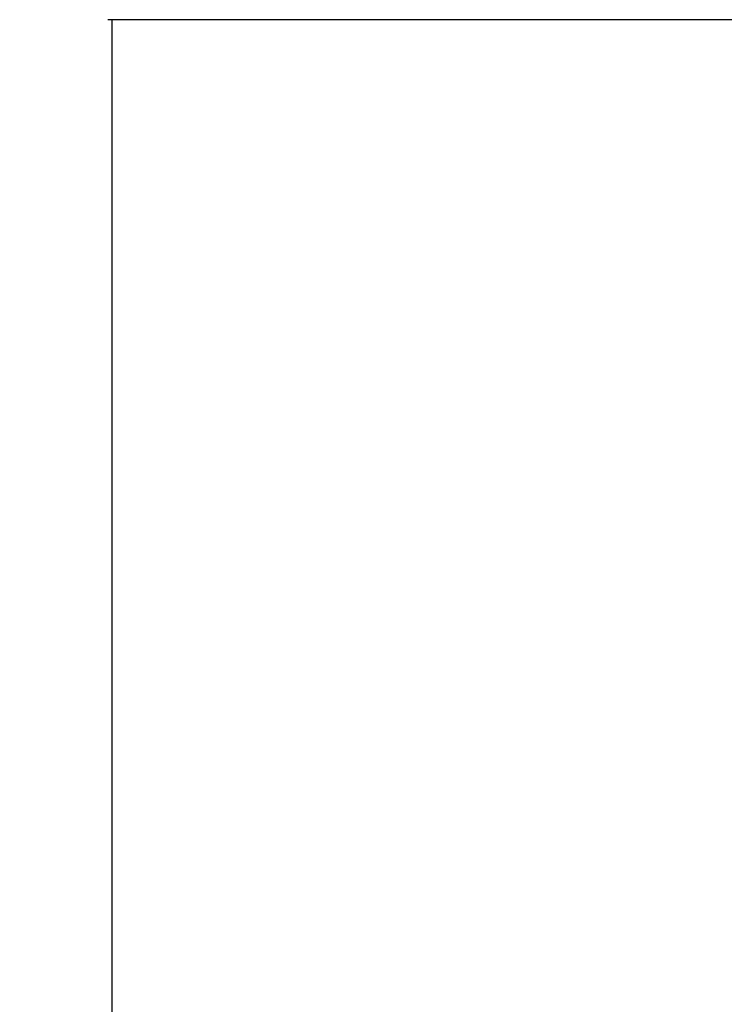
# Model space of a CAD drawing. Header units: millimetres. Extents: x 1903 to 18395, y 655 to 15963.
# Tile 10 of 54: x 1903 to 3034, y 5743 to 7324. Entities that reach past the tile are written whole.
import ezdxf

# ---------------------------------------------------------------- set-up
doc = ezdxf.new("R2010")
doc.units = ezdxf.units.MM
doc.layers.add('COMPONENT_GEOMETRY', color=7, linetype='Continuous')
doc.styles.add('SLDTEXTSTYLE1', font='TXT', dxfattribs={"width": 0.75})
doc.dimstyles.new('SLDDIMSTYLE0', dxfattribs={"dimtxt": 100, "dimasz": 6.604, "dimexe": 0, "dimexo": 0.0625, "dimgap": 25, "dimtad": 0, "dimtih": 1, "dimtoh": 1, "dimdec": 0, "dimlfac": 0.5, "dimrnd": 1e-09, "dimzin": 12, "dimdsep": 46, "dimtxsty": 'SLDTEXTSTYLE1', "dimsah": 1, "dimcen": 0.09, "dimadec": 0, "dimazin": 3, "dimtfac": 1, "dimtdec": 0, "dimtofl": 0, "dimtmove": 0, "dimatfit": 3, "dimfxl": 1, "dimfrac": 2, "dimtolj": 1, "dimtzin": 12, "dimarcsym": 0})

# ---------------------------------------------------------------- blocks, each defined once
blk = doc.blocks.new('_D')
at = {"layer": 'COMPONENT_GEOMETRY', "color": 7, "ltscale": 2}
for p, q in [((3268.4, 7323.7), (2044.1, 7323.7)), ((2050.4, 7323.7), (2050.4, 4302.2)), ((2050.4, 1122), (2050.4, 4143.5)), ((2201.2, 1122), (2044.1, 1122))]:
    blk.add_line(p, q, dxfattribs=at)
for points in [[(2050.4, 7323.7), (2049.4, 7317.1), (2051.4, 7317.1)], [(2050.4, 1122), (2051.4, 1128.6), (2049.4, 1128.6)]]:
    blk.add_solid(points, dxfattribs=at)
at = {"layer": 'COMPONENT_GEOMETRY', "color": 7, "ltscale": 2, "insert": (1902.6, 4272.4), "char_height": 100, "attachment_point": 1, "style": 'SLDTEXTSTYLE1'}
blk.add_mtext('3100', dxfattribs=at)

msp = doc.modelspace()

# ---------------------------------------------------------------- dimensions: what is measured, and where the dimension line sits
at = {"layer": 'COMPONENT_GEOMETRY', "color": 7, "ltscale": 2}
dim = msp.add_linear_dim(base=(2050.41, 1121.98), p1=(3270.9, 7323.73), p2=(2203.7, 1121.98), angle=90, text='3100', dimstyle='SLDDIMSTYLE0', dxfattribs=at)
dim.commit()
dim.dimension.update_dxf_attribs({"geometry": '_D', "text_midpoint": (2050.41, 4222.85), "dimtype": 160})

doc.saveas('drawing.dxf')
